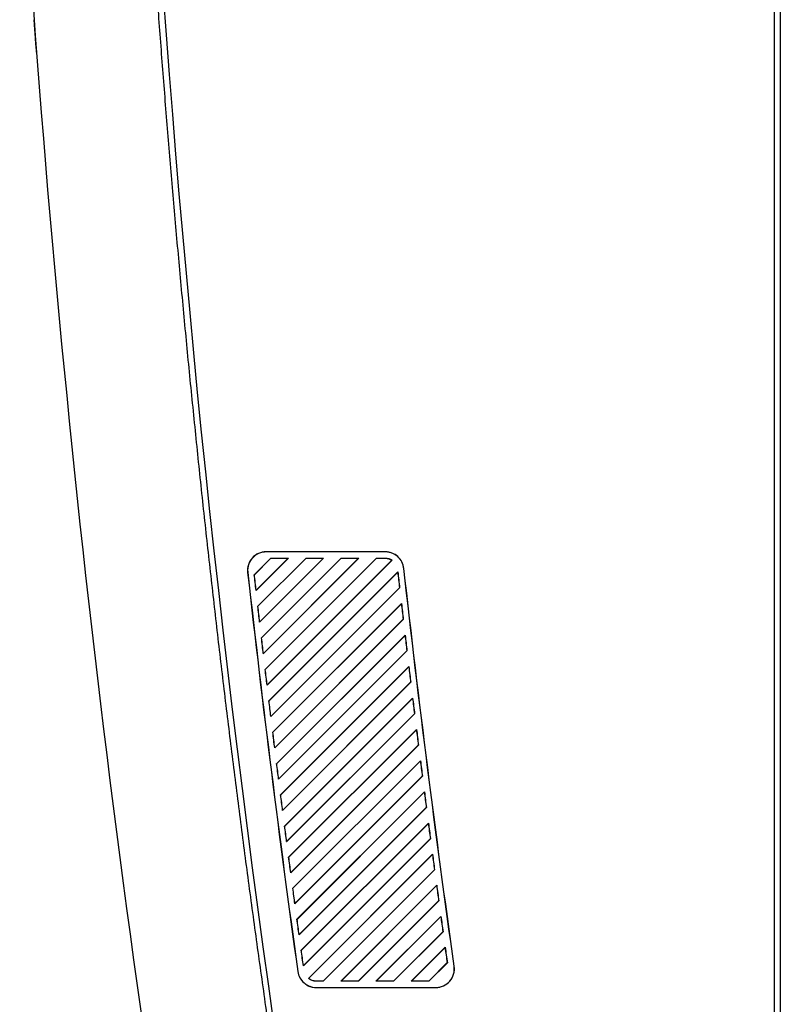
# Model space of a CAD drawing. Header units: millimetres. Extents: x -0.43 to 1.28, y -0.94 to 1.34.
# Tile 125 of 177: x 0.64 to 0.76, y -0.1 to 0.06. Entities that reach past the tile are written whole.
import ezdxf

# ---------------------------------------------------------------- set-up
doc = ezdxf.new("R2010")
doc.units = ezdxf.units.MM

msp = doc.modelspace()

# ---------------------------------------------------------------- linework, layer by layer
at = {"color": 7, "linetype": 'Continuous', "lineweight": 25}
for p, q in [((0.76211, 0.47996), (0.76211, -0.16904)), ((0.76111, 0.17946), (0.76111, -0.17002)), ((0.69869, -0.02504), (0.67958, -0.02504)), ((0.67958, -0.02505), (0.67958, -0.02504)), ((0.69869, -0.02505), (0.67958, -0.02505)), ((0.69869, -0.02505), (0.69869, -0.02504)), ((0.68031, -0.02605), (0.67766, -0.02871)), ((0.68032, -0.02607), (0.67768, -0.02871)), ((0.67795, -0.03125), (0.68314, -0.02605)), ((0.67796, -0.03122), (0.6831, -0.02607)), ((0.68597, -0.02605), (0.67823, -0.03379)), ((0.68598, -0.02607), (0.67825, -0.03379)), ((0.67852, -0.03633), (0.6888, -0.02605)), ((0.67854, -0.03629), (0.68875, -0.02607)), ((0.69163, -0.02605), (0.67882, -0.03886)), ((0.69163, -0.02607), (0.67883, -0.03887)), ((0.67911, -0.0414), (0.69445, -0.02605)), ((0.67913, -0.04136), (0.69441, -0.02607)), ((0.69728, -0.02605), (0.67941, -0.04392)), ((0.69729, -0.02607), (0.67943, -0.04393)), ((0.67971, -0.04645), (0.69978, -0.02638)), ((0.67973, -0.04642), (0.69975, -0.02638)), ((0.68031, -0.02605), (0.68314, -0.02605)), ((0.68031, -0.02605), (0.68032, -0.02607)), ((0.68032, -0.02607), (0.6831, -0.02607)), ((0.6831, -0.02607), (0.68314, -0.02605)), ((0.68597, -0.02605), (0.6888, -0.02605)), ((0.68597, -0.02605), (0.68598, -0.02607)), ((0.68598, -0.02607), (0.68875, -0.02607)), ((0.68875, -0.02607), (0.6888, -0.02605)), ((0.69163, -0.02605), (0.69445, -0.02605)), ((0.69163, -0.02605), (0.69163, -0.02607)), ((0.69163, -0.02607), (0.69441, -0.02607)), ((0.69441, -0.02607), (0.69445, -0.02605)), ((0.69728, -0.02605), (0.69869, -0.02605)), ((0.69728, -0.02605), (0.69729, -0.02607)), ((0.69729, -0.02607), (0.69869, -0.02608)), ((0.69869, -0.02608), (0.69869, -0.02605)), ((0.67661, -0.02837), (0.6766, -0.02837)), ((0.70072, -0.02827), (0.68002, -0.04898)), ((0.7007, -0.02832), (0.68003, -0.04898)), ((0.70072, -0.02827), (0.7007, -0.02832)), ((0.70166, -0.0277), (0.70168, -0.0277)), ((0.67768, -0.02871), (0.67766, -0.02871)), ((0.67795, -0.03125), (0.67796, -0.03122)), ((0.68032, -0.0515), (0.701, -0.03081)), ((0.68033, -0.05147), (0.70098, -0.03081)), ((0.70098, -0.03081), (0.701, -0.03081)), ((0.67825, -0.03379), (0.67823, -0.03379)), ((0.7013, -0.03335), (0.68063, -0.05402)), ((0.70128, -0.0334), (0.68065, -0.05403)), ((0.7013, -0.03335), (0.70128, -0.0334)), ((0.67852, -0.03633), (0.67854, -0.03629)), ((0.68094, -0.05654), (0.70159, -0.03589)), ((0.68095, -0.0565), (0.70157, -0.03588)), ((0.70157, -0.03588), (0.70159, -0.03589)), ((0.67883, -0.03887), (0.67882, -0.03886)), ((0.70188, -0.03842), (0.68126, -0.05905)), ((0.70187, -0.03847), (0.68127, -0.05906)), ((0.70188, -0.03842), (0.70187, -0.03847)), ((0.68157, -0.06157), (0.70218, -0.04095)), ((0.68158, -0.06153), (0.70216, -0.04094)), ((0.70216, -0.04094), (0.70218, -0.04095)), ((0.67911, -0.0414), (0.67913, -0.04136)), ((0.67943, -0.04393), (0.67941, -0.04392)), ((0.70248, -0.04348), (0.68189, -0.06408)), ((0.70247, -0.04353), (0.6819, -0.06408)), ((0.70248, -0.04348), (0.70247, -0.04353)), ((0.67971, -0.04645), (0.67973, -0.04642)), ((0.68221, -0.06658), (0.70279, -0.046)), ((0.68222, -0.06655), (0.70276, -0.046)), ((0.70276, -0.046), (0.70279, -0.046)), ((0.68003, -0.04898), (0.68002, -0.04898)), ((0.70309, -0.04853), (0.68253, -0.06909)), ((0.70308, -0.04858), (0.68255, -0.0691)), ((0.70309, -0.04853), (0.70308, -0.04858)), ((0.68032, -0.0515), (0.68033, -0.05147)), ((0.68286, -0.07159), (0.7034, -0.05105)), ((0.68287, -0.07156), (0.70338, -0.05104)), ((0.70338, -0.05104), (0.7034, -0.05105)), ((0.70371, -0.05356), (0.68318, -0.07409)), ((0.70369, -0.05361), (0.6832, -0.0741)), ((0.70371, -0.05356), (0.70369, -0.05361)), ((0.68065, -0.05403), (0.68063, -0.05402)), ((0.68094, -0.05654), (0.68095, -0.0565)), ((0.68351, -0.07659), (0.70402, -0.05608)), ((0.68353, -0.07656), (0.704, -0.05607)), ((0.704, -0.05607), (0.70402, -0.05608)), ((0.68127, -0.05906), (0.68126, -0.05905)), ((0.70434, -0.05859), (0.68385, -0.07909)), ((0.70432, -0.05864), (0.68386, -0.07909)), ((0.70434, -0.05859), (0.70432, -0.05864)), ((0.68157, -0.06157), (0.68158, -0.06153)), ((0.68418, -0.08158), (0.70466, -0.0611)), ((0.68419, -0.08155), (0.70463, -0.06109)), ((0.70463, -0.06109), (0.70466, -0.0611)), ((0.6819, -0.06408), (0.68189, -0.06408)), ((0.70498, -0.06361), (0.68452, -0.08407)), ((0.70496, -0.06366), (0.68454, -0.08408)), ((0.70498, -0.06361), (0.70496, -0.06366)), ((0.68486, -0.08656), (0.7053, -0.06612)), ((0.68487, -0.08653), (0.70527, -0.06611)), ((0.70527, -0.06611), (0.7053, -0.06612)), ((0.68221, -0.06658), (0.68222, -0.06655)), ((0.68255, -0.0691), (0.68253, -0.06909)), ((0.70562, -0.06862), (0.6852, -0.08905)), ((0.70561, -0.06867), (0.68522, -0.08905)), ((0.70562, -0.06862), (0.70561, -0.06867)), ((0.68554, -0.09153), (0.70595, -0.07112)), ((0.68556, -0.0915), (0.70593, -0.07111)), ((0.70593, -0.07111), (0.70595, -0.07112)), ((0.68286, -0.07159), (0.68287, -0.07156)), ((0.6832, -0.0741), (0.68318, -0.07409)), ((0.70628, -0.07362), (0.68635, -0.09356)), ((0.70627, -0.07367), (0.68637, -0.09356)), ((0.70628, -0.07362), (0.70627, -0.07367)), ((0.68351, -0.07659), (0.68353, -0.07656)), ((0.68871, -0.094), (0.70659, -0.07611)), ((0.68871, -0.09402), (0.70661, -0.07612)), ((0.70659, -0.07611), (0.70661, -0.07612)), ((0.70695, -0.07861), (0.69154, -0.09402)), ((0.70693, -0.07866), (0.69159, -0.094)), ((0.70695, -0.07861), (0.70693, -0.07866)), ((0.68386, -0.07909), (0.68385, -0.07909)), ((0.68418, -0.08158), (0.68419, -0.08155)), ((0.69436, -0.094), (0.70726, -0.08109)), ((0.69437, -0.09402), (0.70729, -0.0811)), ((0.70726, -0.08109), (0.70729, -0.0811)), ((0.70763, -0.08359), (0.6972, -0.09402)), ((0.70761, -0.08364), (0.69725, -0.094)), ((0.70763, -0.08359), (0.70761, -0.08364)), ((0.68454, -0.08408), (0.68452, -0.08407)), ((0.68486, -0.08656), (0.68487, -0.08653)), ((0.70002, -0.094), (0.70794, -0.08607)), ((0.70003, -0.09402), (0.70797, -0.08608)), ((0.70794, -0.08607), (0.70797, -0.08608)), ((0.70831, -0.08856), (0.70285, -0.09402)), ((0.70831, -0.08856), (0.7083, -0.08861)), ((0.68522, -0.08905), (0.6852, -0.08905)), ((0.7083, -0.08861), (0.70291, -0.094)), ((0.68554, -0.09153), (0.68556, -0.0915)), ((0.70567, -0.09399), (0.70863, -0.09103)), ((0.70568, -0.09402), (0.70866, -0.09104)), ((0.70863, -0.09103), (0.70866, -0.09104)), ((0.70975, -0.09162), (0.70977, -0.09162)), ((0.68466, -0.09245), (0.68464, -0.09245)), ((0.68637, -0.09356), (0.68635, -0.09356)), ((0.68761, -0.094), (0.68761, -0.09402)), ((0.68871, -0.094), (0.68761, -0.094)), ((0.68871, -0.09402), (0.68761, -0.09402)), ((0.68871, -0.09402), (0.68871, -0.094)), ((0.69159, -0.094), (0.69154, -0.09402)), ((0.69437, -0.09402), (0.69154, -0.09402)), ((0.69436, -0.094), (0.69159, -0.094)), ((0.69437, -0.09402), (0.69436, -0.094)), ((0.69725, -0.094), (0.6972, -0.09402)), ((0.70003, -0.09402), (0.6972, -0.09402)), ((0.70002, -0.094), (0.69725, -0.094)), ((0.70003, -0.09402), (0.70002, -0.094)), ((0.70291, -0.094), (0.70285, -0.09402)), ((0.70568, -0.09402), (0.70285, -0.09402)), ((0.70567, -0.09399), (0.70291, -0.094)), ((0.70568, -0.09402), (0.70567, -0.09399)), ((0.68761, -0.09502), (0.68761, -0.09504)), ((0.68761, -0.09502), (0.7068, -0.09502)), ((0.68761, -0.09504), (0.7068, -0.09504)), ((0.7068, -0.09502), (0.7068, -0.09504))]:
    msp.add_line(p, q, dxfattribs=at)
msp.add_arc((3.03591, 0.23531), 2.379, 179.18349, 189.05704, dxfattribs=at)
for points in [[(0.64, 0.09518), (0.64524, 0.00682), (0.65537, -0.08124), (0.67033, -0.16848)], [(0.6987, -0.02605), (0.69907, -0.02605), (0.69946, -0.02617), (0.69978, -0.02638)], [(0.69975, -0.02638), (0.69976, -0.02638), (0.69977, -0.02638), (0.69978, -0.02638)], [(0.6766, -0.02837), (0.67899, -0.04976), (0.68167, -0.07113), (0.68464, -0.09245)], [(0.67662, -0.02837), (0.67901, -0.04976), (0.68169, -0.07113), (0.68466, -0.09245)], [(0.7007, -0.02832), (0.70079, -0.02915), (0.70089, -0.02998), (0.70098, -0.03081)], [(0.70072, -0.02827), (0.70081, -0.02912), (0.70091, -0.02997), (0.701, -0.03081)], [(0.70975, -0.09162), (0.70676, -0.07035), (0.70406, -0.04904), (0.70166, -0.0277)], [(0.70977, -0.09162), (0.70678, -0.07035), (0.70408, -0.04904), (0.70168, -0.0277)], [(0.67795, -0.03125), (0.67785, -0.0304), (0.67775, -0.02956), (0.67766, -0.02871)], [(0.67796, -0.03122), (0.67786, -0.03038), (0.67777, -0.02955), (0.67768, -0.02871)], [(0.67852, -0.03633), (0.67843, -0.03548), (0.67833, -0.03464), (0.67823, -0.03379)], [(0.67854, -0.03629), (0.67844, -0.03546), (0.67834, -0.03463), (0.67825, -0.0338)], [(0.70128, -0.0334), (0.70137, -0.03423), (0.70147, -0.03505), (0.70157, -0.03588)], [(0.7013, -0.03335), (0.70139, -0.0342), (0.70149, -0.03504), (0.70159, -0.03589)], [(0.67911, -0.04139), (0.67902, -0.04055), (0.67892, -0.03971), (0.67882, -0.03886)], [(0.67913, -0.04136), (0.67903, -0.04053), (0.67893, -0.0397), (0.67883, -0.03887)], [(0.70187, -0.03847), (0.70196, -0.03929), (0.70206, -0.04012), (0.70216, -0.04094)], [(0.70188, -0.03842), (0.70198, -0.03926), (0.70208, -0.04011), (0.70218, -0.04095)], [(0.67971, -0.04645), (0.67961, -0.04561), (0.67951, -0.04477), (0.67941, -0.04392)], [(0.67973, -0.04642), (0.67963, -0.04559), (0.67953, -0.04476), (0.67943, -0.04393)], [(0.70247, -0.04353), (0.70256, -0.04435), (0.70266, -0.04517), (0.70276, -0.046)], [(0.70248, -0.04348), (0.70258, -0.04432), (0.70268, -0.04516), (0.70279, -0.046)], [(0.68032, -0.0515), (0.68022, -0.05066), (0.68012, -0.04982), (0.68002, -0.04898)], [(0.68033, -0.05147), (0.68023, -0.05064), (0.68013, -0.04981), (0.68003, -0.04898)], [(0.70308, -0.04858), (0.70317, -0.0494), (0.70328, -0.05022), (0.70338, -0.05104)], [(0.70309, -0.04853), (0.70319, -0.04937), (0.7033, -0.05021), (0.7034, -0.05105)], [(0.70369, -0.05361), (0.70379, -0.05443), (0.7039, -0.05525), (0.704, -0.05607)], [(0.70371, -0.05356), (0.70381, -0.0544), (0.70392, -0.05524), (0.70402, -0.05608)], [(0.68094, -0.05654), (0.68084, -0.0557), (0.68073, -0.05486), (0.68063, -0.05402)], [(0.68095, -0.0565), (0.68085, -0.05568), (0.68075, -0.05485), (0.68065, -0.05403)], [(0.68157, -0.06157), (0.68146, -0.06073), (0.68136, -0.05989), (0.68125, -0.05905)], [(0.68158, -0.06153), (0.68148, -0.06071), (0.68137, -0.05988), (0.68127, -0.05906)], [(0.70432, -0.05864), (0.70442, -0.05946), (0.70453, -0.06028), (0.70463, -0.06109)], [(0.70434, -0.05859), (0.70444, -0.05943), (0.70455, -0.06027), (0.70466, -0.0611)], [(0.68221, -0.06658), (0.6821, -0.06575), (0.68199, -0.06491), (0.68189, -0.06408)], [(0.68222, -0.06655), (0.68211, -0.06573), (0.68201, -0.0649), (0.68191, -0.06408)], [(0.70496, -0.06366), (0.70506, -0.06448), (0.70517, -0.06529), (0.70527, -0.06611)], [(0.70498, -0.06361), (0.70508, -0.06445), (0.70519, -0.06528), (0.7053, -0.06612)], [(0.68286, -0.07159), (0.68275, -0.07076), (0.68264, -0.06992), (0.68253, -0.06909)], [(0.68287, -0.07156), (0.68276, -0.07074), (0.68265, -0.06992), (0.68255, -0.0691)], [(0.70561, -0.06867), (0.70571, -0.06948), (0.70582, -0.0703), (0.70593, -0.07111)], [(0.70562, -0.06862), (0.70573, -0.06945), (0.70584, -0.07029), (0.70595, -0.07112)], [(0.68351, -0.07659), (0.6834, -0.07576), (0.68329, -0.07493), (0.68318, -0.07409)], [(0.68353, -0.07656), (0.68342, -0.07574), (0.68331, -0.07492), (0.6832, -0.0741)], [(0.70627, -0.07367), (0.70637, -0.07448), (0.70648, -0.07529), (0.70659, -0.07611)], [(0.70628, -0.07362), (0.70639, -0.07445), (0.7065, -0.07528), (0.70661, -0.07612)], [(0.70693, -0.07866), (0.70704, -0.07947), (0.70715, -0.08028), (0.70726, -0.08109)], [(0.70695, -0.07861), (0.70706, -0.07944), (0.70717, -0.08027), (0.70729, -0.0811)], [(0.68418, -0.08158), (0.68407, -0.08075), (0.68396, -0.07992), (0.68385, -0.07909)], [(0.68419, -0.08155), (0.68408, -0.08073), (0.68397, -0.07991), (0.68386, -0.07909)], [(0.70761, -0.08364), (0.70772, -0.08445), (0.70783, -0.08526), (0.70794, -0.08607)], [(0.70763, -0.08359), (0.70774, -0.08442), (0.70785, -0.08525), (0.70797, -0.08608)], [(0.68486, -0.08656), (0.68474, -0.08573), (0.68463, -0.0849), (0.68452, -0.08407)], [(0.68487, -0.08653), (0.68476, -0.08571), (0.68465, -0.0849), (0.68454, -0.08408)], [(0.70831, -0.08856), (0.70843, -0.08939), (0.70854, -0.09021), (0.70866, -0.09104)], [(0.68554, -0.09153), (0.68543, -0.09071), (0.68531, -0.08988), (0.6852, -0.08905)], [(0.68556, -0.0915), (0.68544, -0.09068), (0.68533, -0.08987), (0.68522, -0.08906)], [(0.70829, -0.08861), (0.70841, -0.08942), (0.70852, -0.09023), (0.70863, -0.09103)], [(0.68761, -0.09402), (0.68717, -0.09402), (0.6867, -0.09385), (0.68635, -0.09356)]]:
    msp.add_open_spline(points, degree=3, dxfattribs=at)
for points, knots in [([(0.68589, -0.14007), (0.68562, -0.1384), (0.68509, -0.13506), (0.6843, -0.13005), (0.68352, -0.12503), (0.68275, -0.12001), (0.682, -0.115), (0.68125, -0.10998), (0.68052, -0.10496), (0.67979, -0.09993), (0.67908, -0.09491), (0.67838, -0.08989), (0.67768, -0.08486), (0.677, -0.07984), (0.67633, -0.07481), (0.67567, -0.06978), (0.67502, -0.06475), (0.67439, -0.05972), (0.67376, -0.05469), (0.67314, -0.04966), (0.67254, -0.04462), (0.67194, -0.03959), (0.67136, -0.03455), (0.67079, -0.02952), (0.67022, -0.02448), (0.66967, -0.01945), (0.66913, -0.01441), (0.6686, -0.00937), (0.66808, -0.00433), (0.66757, 0.00071), (0.66707, 0.00575), (0.66659, 0.01079), (0.66611, 0.01584), (0.66564, 0.02088), (0.66519, 0.02592), (0.66475, 0.03097), (0.66431, 0.03601), (0.66389, 0.04106), (0.66348, 0.0461), (0.66308, 0.05115), (0.66269, 0.05619), (0.66231, 0.06124), (0.66194, 0.06629), (0.66158, 0.07134), (0.66123, 0.07638), (0.6609, 0.08143), (0.66057, 0.08648), (0.66036, 0.08985), (0.66026, 0.09153)], [0, 0, 0, 0, 0.021777, 0.043553, 0.065327, 0.087099, 0.10887, 0.130638, 0.152406, 0.174171, 0.195935, 0.217697, 0.239457, 0.261216, 0.282973, 0.304728, 0.326482, 0.348233, 0.369984, 0.391732, 0.413479, 0.435224, 0.456967, 0.478709, 0.500449, 0.522187, 0.543924, 0.565659, 0.587392, 0.609123, 0.630853, 0.652581, 0.674308, 0.696032, 0.717755, 0.739477, 0.761196, 0.782914, 0.80463, 0.826345, 0.848058, 0.869769, 0.891478, 0.913186, 0.934892, 0.956596, 0.978299, 1, 1, 1, 1]), ([(0.6427, 0.05524), (0.6427, 0.05524), (0.6427, 0.05527), (0.64269, 0.05537), (0.64269, 0.05541), (0.64268, 0.05551), (0.64268, 0.05557), (0.64266, 0.05576), (0.64265, 0.05592), (0.64262, 0.05629), (0.64261, 0.05651), (0.64257, 0.05698), (0.64255, 0.05724), (0.64251, 0.05781), (0.64249, 0.05811), (0.64244, 0.05874), (0.64242, 0.05906), (0.64236, 0.05974), (0.64234, 0.06009), (0.64231, 0.06043)], [0, 0, 0, 0, 0.125, 0.125, 0.1875, 0.1875, 0.25, 0.25, 0.375, 0.375, 0.5, 0.5, 0.625, 0.625, 0.75, 0.75, 0.875, 0.875, 1, 1, 1, 1]), ([(0.67958, -0.02504), (0.67916, -0.02504), (0.67874, -0.02513), (0.67797, -0.02547), (0.67762, -0.02572), (0.67706, -0.02635), (0.67685, -0.02672), (0.67659, -0.02752), (0.67655, -0.02795), (0.6766, -0.02837)], [4.712389, 4.712389, 4.712389, 4.712389, 5.132917, 5.132917, 5.553445, 5.553445, 5.973972, 5.973972, 6.3945, 6.3945, 6.3945, 6.3945]), ([(0.67958, -0.02505), (0.67937, -0.02505), (0.67916, -0.02508), (0.67875, -0.02516), (0.67855, -0.02523), (0.67817, -0.0254), (0.67799, -0.0255), (0.67765, -0.02575), (0.67749, -0.02589), (0.67722, -0.0262), (0.67709, -0.02637), (0.67689, -0.02674), (0.6768, -0.02693), (0.67668, -0.02733), (0.67663, -0.02753), (0.67659, -0.02795), (0.67659, -0.02816), (0.67662, -0.02837)], [0, 0, 0, 0, 0.125, 0.125, 0.25, 0.25, 0.375, 0.375, 0.5, 0.5, 0.625, 0.625, 0.75, 0.75, 0.875, 0.875, 1, 1, 1, 1]), ([(0.70168, -0.0277), (0.70164, -0.02734), (0.70153, -0.02698), (0.70119, -0.02633), (0.70097, -0.02604), (0.70042, -0.02556), (0.70011, -0.02536), (0.69942, -0.0251), (0.69906, -0.02504), (0.6987, -0.02504)], [3.253811, 3.253811, 3.253811, 3.253811, 3.618455, 3.618455, 3.9831, 3.9831, 4.347744, 4.347744, 4.712389, 4.712389, 4.712389, 4.712389]), ([(0.70166, -0.0277), (0.70164, -0.02752), (0.7016, -0.02734), (0.7015, -0.027), (0.70143, -0.02683), (0.70126, -0.02651), (0.70116, -0.02635), (0.70094, -0.02607), (0.70082, -0.02593), (0.70055, -0.02569), (0.7004, -0.02558), (0.70009, -0.0254), (0.69993, -0.02531), (0.69959, -0.02519), (0.69942, -0.02514), (0.69906, -0.02507), (0.69888, -0.02505), (0.6987, -0.02505)], [0, 0, 0, 0, 0.125, 0.125, 0.25, 0.25, 0.375, 0.375, 0.5, 0.5, 0.625, 0.625, 0.75, 0.75, 0.875, 0.875, 1, 1, 1, 1]), ([(0.6987, -0.02607), (0.69888, -0.02607), (0.69906, -0.0261), (0.69942, -0.02621), (0.69959, -0.02628), (0.69975, -0.02638)], [0, 0, 0, 0, 0.5, 0.5, 1, 1, 1, 1]), ([(0.7068, -0.09504), (0.70722, -0.09504), (0.70765, -0.09494), (0.70843, -0.09459), (0.70878, -0.09433), (0.70934, -0.09368), (0.70955, -0.0933), (0.70979, -0.09248), (0.70983, -0.09204), (0.70977, -0.09162)], [1.570796, 1.570796, 1.570796, 1.570796, 1.998408, 1.998408, 2.42602, 2.42602, 2.853632, 2.853632, 3.281244, 3.281244, 3.281244, 3.281244]), ([(0.7068, -0.09502), (0.70701, -0.09502), (0.70722, -0.095), (0.70764, -0.09491), (0.70784, -0.09484), (0.70823, -0.09466), (0.70841, -0.09455), (0.70875, -0.0943), (0.70891, -0.09415), (0.70919, -0.09383), (0.70931, -0.09366), (0.70951, -0.09328), (0.7096, -0.09309), (0.70972, -0.09268), (0.70975, -0.09247), (0.70979, -0.09204), (0.70978, -0.09183), (0.70975, -0.09162)], [0, 0, 0, 0, 0.125, 0.125, 0.25, 0.25, 0.375, 0.375, 0.5, 0.5, 0.625, 0.625, 0.75, 0.75, 0.875, 0.875, 1, 1, 1, 1]), ([(0.68464, -0.09245), (0.68469, -0.0928), (0.68481, -0.09315), (0.68515, -0.09378), (0.68538, -0.09406), (0.68592, -0.09453), (0.68623, -0.09472), (0.6869, -0.09497), (0.68726, -0.09504), (0.68761, -0.09504)], [0.138525, 0.138525, 0.138525, 0.138525, 0.496593, 0.496593, 0.854661, 0.854661, 1.212728, 1.212728, 1.570796, 1.570796, 1.570796, 1.570796]), ([(0.68466, -0.09245), (0.68471, -0.0928), (0.68482, -0.09314), (0.68508, -0.09361), (0.68518, -0.09376), (0.6854, -0.09404), (0.68552, -0.09417), (0.68579, -0.0944), (0.68593, -0.09451), (0.68624, -0.09469), (0.6864, -0.09477), (0.68674, -0.09489), (0.68691, -0.09494), (0.68726, -0.095), (0.68743, -0.09502), (0.68761, -0.09502)], [0, 0, 0, 0, 0.25, 0.25, 0.375, 0.375, 0.5, 0.5, 0.625, 0.625, 0.75, 0.75, 0.875, 0.875, 1, 1, 1, 1]), ([(0.68761, -0.094), (0.68739, -0.094), (0.68717, -0.09396), (0.68674, -0.09381), (0.68655, -0.0937), (0.68637, -0.09356)], [0, 0, 0, 0, 0.5, 0.5, 1, 1, 1, 1])]:
    msp.add_open_spline(points, degree=3, knots=knots, dxfattribs=at)

doc.saveas('drawing.dxf')
